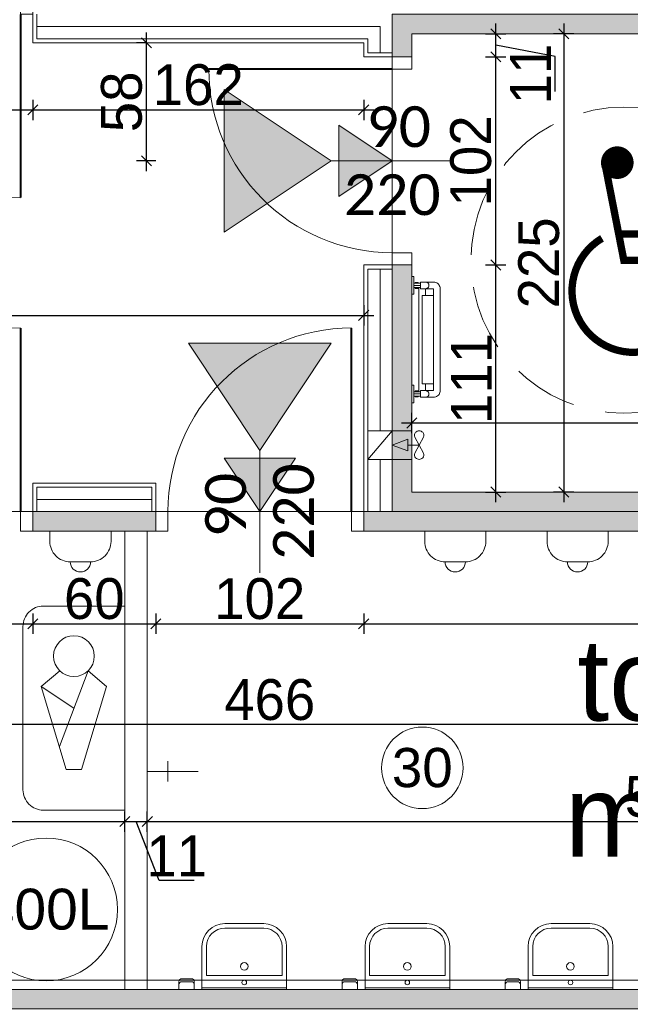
# Model space of a CAD drawing. Header units: millimetres. Extents: x 1962 to 3194, y -795 to -219.
# Tile 117 of 256: x 2516.79 to 2519.79, y -572.91 to -568.09. Entities that reach past the tile are written whole.
import ezdxf

# ---------------------------------------------------------------- set-up
doc = ezdxf.new("R2010")
doc.units = ezdxf.units.MM
doc.linetypes.add('HIDDEN', pattern=[9.525, 6.35, -3.175])
doc.layers.get('0').update_dxf_attribs({"lineweight": 5})
doc.layers.get('Defpoints').update_dxf_attribs({"lineweight": 9})
for name, color, linetype, lineweight in [('A_hatch nawierzchnia', 253, 'Continuous', 9), ('A_obiekty kontenery', 152, 'Continuous', 9), ('A_obiekty kontenery elewacja', 62, 'Continuous', 9), ('A_obiekty kontenery izolacja', 213, 'BATTING', 9), ('A_obiekty kontenery opisy', 142, 'Continuous', 9), ('A_wymiary detale', 82, 'Continuous', 9), ('A_wyposażenie armatura sanitarna', 132, 'Continuous', 9), ('A_wyposażenie kanalizacja', 32, 'Continuous', 9), ('A_wyposażenie przegrody wew.', 143, 'Continuous', 9), ('A_wyposażenie stolarka', 16, 'Continuous', 9), ('A_wyposażenie wentylacja i klimatyzacja', 95, 'Continuous', 9), ('A_wyposażenie zbiorniki', 77, 'Continuous', 9)]:
    doc.layers.add(name, color=color, linetype=linetype, lineweight=lineweight)
doc.styles.get("Standard").update_dxf_attribs({"font": 'arial.ttf'})
doc.styles.add('wymiary pzt', font='txt')
doc.linetypes.add('BATTING', pattern='A,0.00254,-2.54,[134,ltypeshp.shx,S=2.54,R=0,X=-2.54,Y=0],-5.08,[134,ltypeshp.shx,S=2.54,R=180,X=2.54,Y=0],-2.54', length=10.16254)
doc.dimstyles.new('wymiary detale', dxfattribs={"dimtxt": 0.2, "dimasz": 0.05, "dimexe": 0.05, "dimexo": 0, "dimgap": 0.02, "dimtad": 1, "dimdec": 0, "dimlfac": 100, "dimzin": 0, "dimtxsty": 'wymiary pzt', "dimblk": 'OBLIQUE', "dimcen": 0.1, "dimdle": 0.05, "dimadec": 1, "dimazin": 0, "dimtfac": 1, "dimtmove": 0, "dimatfit": 3, "dimfxl": 0, "dimarcsym": 0})

# ---------------------------------------------------------------- blocks, each defined once
blk = doc.blocks.new('zw$A56D')
at = {"layer": 'A_wyposażenie armatura sanitarna'}
for p, q in [((-0.5758, -0.0096), (-0.5758, 0)), ((-0.5758, 0), (-0.4893, 0)), ((-0.4893, 0), (-0.4893, -0.0096)), ((-0.0433, 0), (-0.0433, -0.0096)), ((0.0433, 0), (-0.0433, 0)), ((0.0433, -0.0096), (0.0433, 0)), ((-0.4893, -0.0096), (-0.5758, -0.0096)), ((-0.5489, -0.0423), (-0.5489, -0.1067)), ((-0.5489, -0.0423), (-0.5162, -0.0423)), ((-0.547, -0.0308), (-0.547, -0.0158)), ((-0.547, -0.0158), (-0.543, -0.0158)), ((-0.543, -0.0308), (-0.547, -0.0308)), ((-0.543, -0.0423), (-0.543, -0.0096)), ((-0.543, -0.0096), (-0.5325, -0.0096)), ((-0.543, -0.0158), (-0.543, -0.0308)), ((-0.5325, -0.0423), (-0.543, -0.0423)), ((-0.5325, -0.0096), (-0.5325, -0.0423)), ((-0.5325, -0.0423), (-0.5325, -0.0096)), ((-0.5325, -0.0096), (-0.5213, -0.0096)), ((-0.5213, -0.0423), (-0.5325, -0.0423)), ((-0.5213, -0.0096), (-0.5213, -0.0423)), ((-0.5213, -0.0308), (-0.5213, -0.0158)), ((-0.5213, -0.0158), (-0.5172, -0.0158)), ((-0.5172, -0.0308), (-0.5213, -0.0308)), ((-0.5213, -0.0351), (-0.0113, -0.0351)), ((-0.5172, -0.0158), (-0.5172, -0.0308)), ((-0.5162, -0.0678), (-0.5162, -0.0423)), ((-0.0433, -0.0096), (0.0433, -0.0096)), ((-0.0163, -0.0678), (-0.0163, -0.0423)), ((0.0163, -0.0423), (-0.0163, -0.0423)), ((-0.0153, -0.0158), (-0.0153, -0.0308)), ((-0.0113, -0.0158), (-0.0153, -0.0158)), ((-0.0153, -0.0308), (-0.0113, -0.0308)), ((-0.0113, -0.0096), (-0.0113, -0.0423)), ((0, -0.0096), (-0.0113, -0.0096)), ((-0.0113, -0.0308), (-0.0113, -0.0158)), ((-0.0113, -0.0423), (0, -0.0423)), ((0, -0.0096), (0, -0.0423)), ((0.0104, -0.0096), (0, -0.0096)), ((0, -0.0423), (0, -0.0096)), ((0, -0.0423), (0.0104, -0.0423)), ((0.0104, -0.0423), (0.0104, -0.0096)), ((0.0104, -0.0158), (0.0104, -0.0308)), ((0.0145, -0.0158), (0.0104, -0.0158)), ((0.0104, -0.0308), (0.0145, -0.0308)), ((0.0145, -0.0308), (0.0145, -0.0158)), ((0.0163, -0.0423), (0.0163, -0.1067)), ((-0.5489, -0.0678), (-0.5489, -0.0678)), ((-0.5486, -0.0706), (-0.5489, -0.0678)), ((-0.5479, -0.0734), (-0.5486, -0.0706)), ((-0.5467, -0.076), (-0.5479, -0.0734)), ((-0.5451, -0.0783), (-0.5467, -0.076)), ((-0.543, -0.0803), (-0.5451, -0.0783)), ((-0.5407, -0.0819), (-0.543, -0.0803)), ((-0.5381, -0.0831), (-0.5407, -0.0819)), ((-0.5354, -0.0839), (-0.5381, -0.0831)), ((-0.5325, -0.0841), (-0.5354, -0.0839)), ((-0.5297, -0.0839), (-0.5325, -0.0841)), ((-0.5269, -0.0831), (-0.5297, -0.0839)), ((-0.5244, -0.0819), (-0.5269, -0.0831)), ((-0.522, -0.0803), (-0.5244, -0.0819)), ((-0.52, -0.0783), (-0.522, -0.0803)), ((-0.5184, -0.076), (-0.52, -0.0783)), ((-0.5172, -0.0734), (-0.5184, -0.076)), ((-0.5164, -0.0706), (-0.5172, -0.0734)), ((-0.5162, -0.0678), (-0.5164, -0.0706)), ((-0.5162, -0.1067), (-0.5162, -0.0678)), ((-0.5162, -0.0678), (-0.482, -0.0678)), ((-0.482, -0.0514), (-0.0505, -0.0514)), ((-0.482, -0.1067), (-0.482, -0.0514)), ((-0.0505, -0.1067), (-0.0505, -0.0514)), ((-0.0163, -0.0678), (-0.0505, -0.0678)), ((-0.0163, -0.1067), (-0.0163, -0.0678)), ((-0.0163, -0.0678), (-0.0163, -0.0678)), ((-0.0161, -0.0706), (-0.0163, -0.0678)), ((-0.0154, -0.0734), (-0.0161, -0.0706)), ((-0.0142, -0.076), (-0.0154, -0.0734)), ((-0.0125, -0.0783), (-0.0142, -0.076)), ((-0.0105, -0.0803), (-0.0125, -0.0783)), ((-0.0082, -0.0819), (-0.0105, -0.0803)), ((-0.0056, -0.0831), (-0.0082, -0.0819)), ((-0.0028, -0.0839), (-0.0056, -0.0831)), ((0, -0.0841), (-0.0028, -0.0839)), ((0.0028, -0.0839), (0, -0.0841)), ((0.0056, -0.0831), (0.0028, -0.0839)), ((0.0082, -0.0819), (0.0056, -0.0831)), ((0.0105, -0.0803), (0.0082, -0.0819)), ((0.0125, -0.0783), (0.0105, -0.0803)), ((0.0142, -0.076), (0.0125, -0.0783)), ((0.0154, -0.0734), (0.0142, -0.076)), ((0.0161, -0.0706), (0.0154, -0.0734)), ((0.0163, -0.0678), (0.0161, -0.0706)), ((-0.5485, -0.112), (-0.5489, -0.1067)), ((-0.5472, -0.1171), (-0.5485, -0.112)), ((-0.5451, -0.1219), (-0.5472, -0.1171)), ((-0.5423, -0.1264), (-0.5451, -0.1219)), ((-0.5388, -0.1303), (-0.5423, -0.1264)), ((-0.5347, -0.1337), (-0.5388, -0.1303)), ((-0.5302, -0.1363), (-0.5347, -0.1337)), ((-0.5252, -0.1381), (-0.5302, -0.1363)), ((-0.5201, -0.1392), (-0.5252, -0.1381)), ((-0.5148, -0.1394), (-0.5201, -0.1392)), ((-0.5162, -0.1067), (-0.0163, -0.1067)), ((-0.0163, -0.1394), (-0.5162, -0.1394)), ((-0.0107, -0.1389), (-0.0163, -0.1394)), ((-0.0052, -0.1375), (-0.0107, -0.1389)), ((0, -0.135), (-0.0052, -0.1375)), ((0.0047, -0.1318), (0, -0.135)), ((0.0087, -0.1277), (0.0047, -0.1318)), ((0.012, -0.1231), (0.0087, -0.1277)), ((0.0144, -0.1179), (0.012, -0.1231)), ((0.0158, -0.1124), (0.0144, -0.1179)), ((0.0163, -0.1067), (0.0158, -0.1124))]:
    blk.add_line(p, q, dxfattribs=at)
blk = doc.blocks.new('zw$C7DC')
at = {"layer": 'A_wyposażenie armatura sanitarna', "const_width": 0.08}
blk.add_lwpolyline([(-0.0722, 0.4782, 1), (0.0078, 0.4782, 1)], format="xyb", close=True, dxfattribs=at)
at = {"layer": 'A_wyposażenie armatura sanitarna', "const_width": 0.036}
for points in [[(-0.0942, 0.4811), (0, 0), (0.2825, 0), (0.361, -0.2928), (0.5075, -0.2513)], [(-0.0253, 0.1292), (0.1812, 0.1292)]]:
    blk.add_lwpolyline(points, dxfattribs=at)
blk.add_lwpolyline([(-0.1071, 0.1073, 1.327445), (0.3132, -0.2888, 1.327445)], format="xyb", dxfattribs=at)
at = {"layer": 'A_wyposażenie armatura sanitarna', "linetype": 'HIDDEN', "ltscale": 0.05}
blk.add_circle((0, 0), 0.75, dxfattribs=at)
blk = doc.blocks.new('zw$FD81')
at = {"layer": 'A_wyposażenie stolarka'}
blk.add_line((-0.3, -0.51), (0.3, -0.51), dxfattribs=at)
for points in [[(0, 0), (0, -0.06), (0.096, -0.06), (0.096, 0)], [(0, -0.96), (0, -1.02), (0.096, -1.02), (0.096, -0.96)]]:
    blk.add_lwpolyline(points, close=True, dxfattribs=at)
at = {"layer": 'A_wyposażenie stolarka', "const_width": 0.01}
blk.add_lwpolyline([(0, -0.06), (-0.9, -0.06)], dxfattribs=at)
at = {"layer": 'A_wyposażenie stolarka'}
blk.add_arc((0, -0.06), 0.9, 180, 270, dxfattribs=at)
at = {"layer": 'A_wyposażenie stolarka', "insert": (0, -0.51), "char_height": 0.2, "width": 0.488349, "attachment_point": 5, "style": 'wymiary pzt'}
blk.add_mtext('{\\fCalibri|b0|i0|c238|p34;\\W0.90929; }{\\fCalibri|b0|i0|c238|p34;90}\\P{\\fCalibri|b0|i0|c238|p34;220}', dxfattribs=at)
blk = doc.blocks.new('zw$281D')
at = {"layer": 'A_wyposażenie armatura sanitarna'}
for p, q in [((-0.3203, -0.0375), (-0.3203, 0)), ((-0.3203, 0), (-0.2453, 0)), ((-0.2453, -0.0375), (-0.2453, 0)), ((0.2078, 0), (-0.2078, 0)), ((-0.2078, -0.21), (-0.2078, 0)), ((0.2078, -0.21), (0.2078, 0)), ((-0.3053, -0.0375), (-0.2603, -0.0375)), ((0.2078, -0.0075), (-0.2078, -0.0075)), ((-0.3053, -0.0525), (-0.2603, -0.0525)), ((0.1853, -0.0675), (-0.1853, -0.0675)), ((-0.1853, -0.21), (-0.1853, -0.0675)), ((0.1853, -0.21), (0.1853, -0.0675)), ((0.0953, -0.3), (-0.0953, -0.3)), ((0.0953, -0.3225), (-0.0953, -0.3225))]:
    blk.add_line(p, q, dxfattribs=at)
for centre, radius in [((0, -0.0338), 0.0112), ((0, -0.1125), 0.0188)]:
    blk.add_circle(centre, radius, dxfattribs=at)
for centre, radius, start, end in [((-0.3053, -0.0225), 0.015, 180, 270), ((-0.3053, -0.0375), 0.015, 180, 270), ((-0.2603, -0.0225), 0.015, 270, 0), ((-0.2603, -0.0375), 0.015, 270, 0), ((-0.0953, -0.21), 0.1125, 180, 270), ((-0.0953, -0.21), 0.09, 180, 270), ((0.0953, -0.21), 0.1125, 270, 0), ((0.0953, -0.21), 0.09, 270, 0)]:
    blk.add_arc(centre, radius, start, end, dxfattribs=at)
blk = doc.blocks.new('zw$1140')
at = {"layer": 'A_wyposażenie stolarka'}
blk.add_line((-0.3, 0.51), (0.3, 0.51), dxfattribs=at)
for points in [[(0, 1.02), (0, 0.96), (0.096, 0.96), (0.096, 1.02)], [(0, 0.06), (0, 0), (0.096, 0), (0.096, 0.06)]]:
    blk.add_lwpolyline(points, close=True, dxfattribs=at)
at = {"layer": 'A_wyposażenie stolarka', "const_width": 0.01}
blk.add_lwpolyline([(0, 0.06), (-0.9, 0.06)], dxfattribs=at)
at = {"layer": 'A_wyposażenie stolarka'}
blk.add_arc((0, 0.06), 0.9, 90, 180, dxfattribs=at)
at = {"layer": 'A_wyposażenie stolarka', "insert": (0, 0.51), "char_height": 0.2, "width": 0.488349, "attachment_point": 5, "style": 'wymiary pzt'}
blk.add_mtext('{\\fCalibri|b0|i0|c238|p34;\\W0.90929; }{\\fCalibri|b0|i0|c238|p34;90}\\P{\\fCalibri|b0|i0|c238|p34;220}', dxfattribs=at)
blk = doc.blocks.new('zw$457')
at = {"layer": 'A_wyposażenie stolarka'}
blk.add_line((-0.51, 0.3), (-0.51, -0.3), dxfattribs=at)
at = {"layer": 'A_wyposażenie stolarka', "const_width": 0.01}
blk.add_lwpolyline([(-0.06, 0), (-0.06, 0.9)], dxfattribs=at)
at = {"layer": 'A_wyposażenie stolarka'}
for points in [[(-0.96, 0), (-1.02, 0), (-1.02, -0.096), (-0.96, -0.096)], [(0, 0), (-0.06, 0), (-0.06, -0.096), (0, -0.096)]]:
    blk.add_lwpolyline(points, close=True, dxfattribs=at)
blk.add_arc((-0.06, 0), 0.9, 90, 180, dxfattribs=at)
at = {"layer": 'A_wyposażenie stolarka', "insert": (-0.51, 0), "char_height": 0.2, "width": 0.488349, "attachment_point": 5, "rotation": 90, "style": 'wymiary pzt'}
blk.add_mtext('{\\fCalibri|b0|i0|c238|p34;\\W0.90929; }{\\fCalibri|b0|i0|c238|p34;90}\\P{\\fCalibri|b0|i0|c238|p34;220}', dxfattribs=at)
blk = doc.blocks.new('zw$184B')
at = {"layer": 'A_wyposażenie armatura sanitarna'}
blk.add_lwpolyline([(-0.05, -0.15), (0.05, -0.15, 0.414214), (0.15, -0.05), (0.15, 0), (-0.15, 0), (-0.15, -0.05, 0.414214)], format="xyb", close=True, dxfattribs=at)
blk.add_arc((0, -0.15), 0.05, 180, 0, dxfattribs=at)
blk = doc.blocks.new('zw$5BF2')
at = {"layer": 'A_obiekty kontenery opisy'}
h = blk.add_hatch(color=256, dxfattribs=at)
h.dxf.hatch_style = 1
h.paths.add_polyline_path([(-0.75, 0.5), (0, 0), (-0.75, -0.5)])
blk.add_lwpolyline([(-0.75, 0.5), (0, 0), (-0.75, -0.5)], close=True, dxfattribs=at)
blk = doc.blocks.new('zw$FB2C')
at = {"layer": 'A_wyposażenie armatura sanitarna'}
for p, q in [((-0.3197, 0.1832), (-0.4103, 0.1057)), ((-0.1803, 0.1832), (-0.3215, -0.1878)), ((-0.1803, 0.1832), (-0.0897, 0.1057)), ((-0.4103, 0.1057), (-0.2873, -0.3007)), ((-0.4103, 0.1057), (-0.25, 0)), ((-0.0897, 0.1057), (-0.2127, -0.3007)), ((-0.2873, -0.3007), (-0.2127, -0.3007))]:
    blk.add_line(p, q, dxfattribs=at)
blk.add_lwpolyline([(-0.4, -0.5), (0, -0.5), (0, 0.5), (-0.4, 0.5, 0.414214), (-0.5, 0.4), (-0.5, -0.4, 0.414214)], format="xyb", close=True, dxfattribs=at)
blk.add_circle((-0.25, 0.2549), 0.1, dxfattribs=at)
blk = doc.blocks.new('zw$F88C')
at = {"layer": 'A_wyposażenie wentylacja i klimatyzacja'}
h = blk.add_hatch(color=256, dxfattribs=at)
h.dxf.hatch_style = 1
h.paths.add_polyline_path([(0.0417, 0.0187), (0.07, 0.0187), (0.0983, 0.0187), (0.07, 0.096)])
for p, q in [((0, 0.096), (0.14, 0.216)), ((0, 0.096), (0.14, 0.096)), ((0.07, -0.036), (0.07, 0.0187)), ((0.07, -0.036), (0.0305, -0.0154)), ((0.07, -0.036), (0.0305, -0.0566)), ((0.07, -0.036), (0.1095, -0.0154)), ((0.07, -0.036), (0.1095, -0.0566))]:
    blk.add_line(p, q, dxfattribs=at)
blk.add_lwpolyline([(0, 0.216), (0.14, 0.216), (0.14, 0), (0, 0)], close=True, dxfattribs=at)
for points in [[(0.07, 0.096), (0.0417, 0.0187), (0.07, 0.0187)], [(0.07, 0.096), (0.0983, 0.0187), (0.07, 0.0187)]]:
    blk.add_lwpolyline(points, dxfattribs=at)
for centre, radius, start, end in [((0.024, -0.036), 0.024, 133.8139, 226.1861), ((0.0212, -0.0331), 0.02, 62.4472, 133.8139), ((0.1188, -0.0331), 0.02, 46.1861, 117.5528), ((0.116, -0.036), 0.024, 313.8139, 46.1861), ((0.0212, -0.0389), 0.02, 226.1861, 297.5528), ((0.1188, -0.0389), 0.02, 242.4472, 313.8139)]:
    blk.add_arc(centre, radius, start, end, dxfattribs=at)
blk = doc.blocks.new('zw$EC30')
at = {"layer": 'A_hatch nawierzchnia'}
h = blk.add_hatch(color=256, dxfattribs=at)
h.dxf.hatch_style = 1
h.paths.add_polyline_path([(-9.227, -43.552), (-9.227, -42.343), (-9.131, -42.343), (-9.131, -43.456), (-6.294, -43.456), (-6.294, -41.21), (-9.131, -41.21), (-9.131, -41.323), (-9.227, -41.323), (-9.227, -41.114), (-6.198, -41.114), (-6.198, -43.552)])
h = blk.add_hatch(color=256, dxfattribs=at)
h.dxf.hatch_style = 1
h.paths.add_polyline_path([(-10.99, -43.648), (-10.387, -43.648), (-10.387, -43.552), (-10.99, -43.552)])
h = blk.add_hatch(color=256, dxfattribs=at)
h.dxf.hatch_style = 1
h.paths.add_polyline_path([(-9.367, -43.648), (-6.198, -43.648), (-6.198, -43.552), (-9.227, -43.552), (-9.367, -43.552)])
h = blk.add_hatch(color=256, dxfattribs=at)
h.dxf.hatch_style = 1
h.paths.add_polyline_path([(-12.256, -45.99), (-6.198, -45.99), (-6.198, -45.894), (-12.16, -45.894), (-12.16, -45.236), (-12.256, -45.236)])
at = {"layer": 'A_obiekty kontenery'}
for p, q in [((-9.131, -41.323), (-9.227, -41.323)), ((-9.131, -42.343), (-9.227, -42.343)), ((-10.99, -43.552), (-10.99, -43.648)), ((-10.387, -43.552), (-10.387, -43.648)), ((-9.367, -43.552), (-9.367, -43.648))]:
    blk.add_line(p, q, dxfattribs=at)
blk.add_lwpolyline([(-9.227, -43.552), (-6.198, -43.552), (-6.198, -41.114), (-9.227, -41.114)], close=True, dxfattribs=at)
for points in [[(-9.131, -42.343), (-9.131, -43.456), (-6.294, -43.456), (-6.294, -41.21), (-9.131, -41.21), (-9.131, -41.323)], [(-6.198, -43.648), (-6.198, -43.552), (-12.256, -43.552), (-12.256, -45.99), (-6.198, -45.99), (-6.198, -45.894)], [(-12.01, -43.648), (-12.16, -43.648), (-12.16, -45.894), (-6.198, -45.894)], [(-10.387, -43.648), (-10.99, -43.648)], [(-6.198, -43.648), (-9.367, -43.648)]]:
    blk.add_lwpolyline(points, dxfattribs=at)
at = {"layer": 'A_obiekty kontenery elewacja'}
for points in [[(-10.99, -41.114), (-10.99, -41.254), (-9.367, -41.254), (-9.367, -41.323), (-9.227, -41.323)], [(-10.97, -41.114), (-10.97, -41.234), (-9.347, -41.234), (-9.347, -41.303), (-9.227, -41.303)], [(-9.227, -42.343), (-9.367, -42.343), (-9.367, -43.552)], [(-9.227, -42.363), (-9.347, -42.363), (-9.347, -43.552)], [(-10.387, -43.552), (-10.387, -43.412), (-10.99, -43.412), (-10.99, -43.552)], [(-10.407, -43.552), (-10.407, -43.432), (-10.97, -43.432), (-10.97, -43.552)]]:
    blk.add_lwpolyline(points, dxfattribs=at)
at = {"layer": 'A_obiekty kontenery izolacja', "ltscale": 0.01}
for points in [[(-10.97, -41.174), (-9.287, -41.174), (-9.287, -41.303)], [(-9.287, -42.363), (-9.287, -43.156)], [(-9.287, -43.296), (-9.287, -43.552)], [(-10.407, -43.492), (-10.97, -43.492)]]:
    blk.add_lwpolyline(points, dxfattribs=at)
at = {"layer": 'A_wyposażenie armatura sanitarna'}
for p, q in [((-10.3285, -44.7754), (-10.3285, -44.8754)), ((-10.4285, -44.8254), (-10.1785, -44.8254))]:
    blk.add_line(p, q, dxfattribs=at)
at = {"layer": 'A_wyposażenie kanalizacja'}
blk.add_lwpolyline([(-12.261, -45.849), (-5.7859, -45.849)], dxfattribs=at)
at = {"layer": 'A_wyposażenie przegrody wew.'}
for p, q in [((-10.5385, -43.648), (-10.5385, -45.894)), ((-10.4285, -43.648), (-10.4285, -45.894))]:
    blk.add_line(p, q, dxfattribs=at)
at = {"layer": 'A_wyposażenie zbiorniki'}
blk.add_circle((-10.9249, -45.502), 0.35, dxfattribs=at)
at = {"layer": 'A_obiekty kontenery', "xscale": 0.7000000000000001, "yscale": 0.7000000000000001, "zscale": 0.7000000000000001}
for p, rotation in [((-9.527, -41.833), 359.9999999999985), ((-9.877, -43.252), 269.9999999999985)]:
    blk.add_blockref('zw$5BF2', p, dxfattribs=dict(at, rotation=rotation))
at = {"layer": 'A_wyposażenie armatura sanitarna'}
for name, p in [('zw$C7DC', (-8.0909, -42.3198)), ('zw$184B', (-10.7565, -43.648)), ('zw$184B', (-8.9178, -43.648)), ('zw$184B', (-8.3178, -43.648)), ('zw$FB2C', (-10.5385, -44.5152))]:
    blk.add_blockref(name, p, dxfattribs=at)
at = {"layer": 'A_wyposażenie armatura sanitarna', "rotation": 90}
blk.add_blockref('zw$A56D', (-9.131, -42.443), dxfattribs=at)
at = {"layer": 'A_wyposażenie armatura sanitarna', "xscale": -1, "rotation": 179.9999999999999}
for p in [(-9.9528, -45.894), (-9.1528, -45.894), (-8.3528, -45.894)]:
    blk.add_blockref('zw$281D', p, dxfattribs=at)
at = {"layer": 'A_wyposażenie stolarka'}
for name, p, rotation in [('zw$1140', (-10.99, -41.114), 90), ('zw$457', (-10.99, -43.552), 360), ('zw$457', (-9.367, -43.552), 360)]:
    blk.add_blockref(name, p, dxfattribs=dict(at, rotation=rotation))
blk.add_blockref('zw$FD81', (-9.227, -41.323), dxfattribs=at)
at = {"layer": 'A_wyposażenie wentylacja i klimatyzacja', "xscale": -1, "rotation": 89.99999999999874}
blk.add_blockref('zw$F88C', (-9.131, -43.156), dxfattribs=at)
at = {"layer": 'A_obiekty kontenery opisy', "insert": (-7.4955, -44.771), "char_height": 0.4, "width": 5.866, "attachment_point": 5}
blk.add_mtext('toalety\\Pmęskie', dxfattribs=at)
at = {"layer": 'A_wyposażenie zbiorniki', "insert": (-10.9249, -45.502), "char_height": 0.2, "width": 0.490393, "attachment_point": 5}
blk.add_mtext('400L', dxfattribs=at)
blk = doc.blocks.new('_Oblique')
at = {"color": 0, "linetype": 'ByBlock', "lineweight": -2}
blk.add_line((-0.5, -0.5), (0.5, 0.5), dxfattribs=at)
blk = doc.blocks.new('*D1044')
at = {"layer": 'A_wymiary detale', "color": 0, "lineweight": -2}
for p, q in [((2513.9523, -569.4848), (2513.9523, -569.5848)), ((2518.4813, -569.4848), (2518.4813, -569.5848)), ((2513.9023, -569.5348), (2518.5313, -569.5348))]:
    blk.add_line(p, q, dxfattribs=at)
at = {"layer": 'Defpoints', "color": 0}
for p in [(2513.9523, -568.1986), (2518.4813, -568.1986), (2518.4813, -569.5348)]:
    blk.add_point(p, dxfattribs=at)
at = {"layer": 'A_wymiary detale', "color": 0, "lineweight": -2, "xscale": 0.05, "yscale": 0.05, "zscale": 0.05, "rotation": 180}
blk.add_blockref('_Oblique', (2513.9523, -569.5348), dxfattribs=at)
at = {"layer": 'A_wymiary detale', "color": 0, "lineweight": -2, "xscale": 0.05, "yscale": 0.05, "zscale": 0.05}
blk.add_blockref('_Oblique', (2518.4813, -569.5348), dxfattribs=at)
at = {"layer": 'A_wymiary detale', "color": 0, "insert": (2516.2168, -569.4128), "char_height": 0.2, "attachment_point": 5, "style": 'wymiary pzt'}
blk.add_mtext('453', dxfattribs=at)
blk = doc.blocks.new('*D1046')
at = {"layer": 'A_wymiary detale', "color": 0, "lineweight": -2}
for p, q in [((2515.8383, -568.4775), (2515.8383, -568.5775)), ((2516.8583, -568.4775), (2516.8583, -568.5775)), ((2515.7883, -568.5275), (2516.9083, -568.5275))]:
    blk.add_line(p, q, dxfattribs=at)
at = {"layer": 'Defpoints', "color": 0}
for p in [(2515.8383, -568.1986), (2516.8583, -568.1986), (2516.8583, -568.5275)]:
    blk.add_point(p, dxfattribs=at)
at = {"layer": 'A_wymiary detale', "color": 0, "lineweight": -2, "xscale": 0.05, "yscale": 0.05, "zscale": 0.05, "rotation": 180}
blk.add_blockref('_Oblique', (2515.8383, -568.5275), dxfattribs=at)
at = {"layer": 'A_wymiary detale', "color": 0, "lineweight": -2, "xscale": 0.05, "yscale": 0.05, "zscale": 0.05}
blk.add_blockref('_Oblique', (2516.8583, -568.5275), dxfattribs=at)
at = {"layer": 'A_wymiary detale', "color": 0, "insert": (2516.3483, -568.4054), "char_height": 0.2, "attachment_point": 5, "style": 'wymiary pzt'}
blk.add_mtext('102', dxfattribs=at)
blk = doc.blocks.new('*D1047')
at = {"layer": 'A_wymiary detale', "color": 0, "lineweight": -2}
for p, q in [((2516.8583, -568.4775), (2516.8583, -568.5775)), ((2518.4813, -568.4775), (2518.4813, -568.5775)), ((2516.8083, -568.5275), (2518.5313, -568.5275))]:
    blk.add_line(p, q, dxfattribs=at)
at = {"layer": 'Defpoints', "color": 0}
for p in [(2516.8583, -568.1986), (2518.4813, -568.1986), (2518.4813, -568.5275)]:
    blk.add_point(p, dxfattribs=at)
at = {"layer": 'A_wymiary detale', "color": 0, "lineweight": -2, "xscale": 0.05, "yscale": 0.05, "zscale": 0.05, "rotation": 180}
blk.add_blockref('_Oblique', (2516.8583, -568.5275), dxfattribs=at)
at = {"layer": 'A_wymiary detale', "color": 0, "lineweight": -2, "xscale": 0.05, "yscale": 0.05, "zscale": 0.05}
blk.add_blockref('_Oblique', (2518.4813, -568.5275), dxfattribs=at)
at = {"layer": 'A_wymiary detale', "color": 0, "insert": (2517.6698, -568.4054), "char_height": 0.2, "attachment_point": 5, "style": 'wymiary pzt'}
blk.add_mtext('162', dxfattribs=at)
blk = doc.blocks.new('*D1069')
at = {"layer": 'A_wymiary detale', "color": 0, "lineweight": -2}
for p, q in [((2515.6883, -572.0658), (2515.6883, -571.9658)), ((2517.3098, -572.0658), (2517.3098, -571.9658)), ((2515.6383, -572.0158), (2517.3598, -572.0158))]:
    blk.add_line(p, q, dxfattribs=at)
at = {"layer": 'Defpoints', "color": 0}
for p in [(2517.3098, -572.0158), (2515.6883, -572.8386), (2517.3098, -572.8386)]:
    blk.add_point(p, dxfattribs=at)
at = {"layer": 'A_wymiary detale', "color": 0, "lineweight": -2, "xscale": 0.05, "yscale": 0.05, "zscale": 0.05, "rotation": 180}
blk.add_blockref('_Oblique', (2515.6883, -572.0158), dxfattribs=at)
at = {"layer": 'A_wymiary detale', "color": 0, "lineweight": -2, "xscale": 0.05, "yscale": 0.05, "zscale": 0.05}
blk.add_blockref('_Oblique', (2517.3098, -572.0158), dxfattribs=at)
at = {"layer": 'A_wymiary detale', "color": 0, "insert": (2516.499, -571.8937), "char_height": 0.2, "attachment_point": 5, "style": 'wymiary pzt'}
blk.add_mtext('162', dxfattribs=at)
blk = doc.blocks.new('*D1070')
at = {"layer": 'A_wymiary detale', "color": 0, "lineweight": -2}
for p, q in [((2517.3098, -572.0658), (2517.3098, -571.9658)), ((2517.4198, -572.0658), (2517.4198, -571.9658)), ((2517.2598, -572.0158), (2517.4698, -572.0158)), ((2517.4778, -572.3041), (2517.3648, -572.0158)), ((2517.6501, -572.3041), (2517.4778, -572.3041))]:
    blk.add_line(p, q, dxfattribs=at)
at = {"layer": 'Defpoints', "color": 0}
for p in [(2517.4198, -572.0158), (2517.3098, -572.8386), (2517.4198, -572.8386)]:
    blk.add_point(p, dxfattribs=at)
at = {"layer": 'A_wymiary detale', "color": 0, "lineweight": -2, "xscale": 0.05, "yscale": 0.05, "zscale": 0.05, "rotation": 180}
blk.add_blockref('_Oblique', (2517.3098, -572.0158), dxfattribs=at)
at = {"layer": 'A_wymiary detale', "color": 0, "lineweight": -2, "xscale": 0.05, "yscale": 0.05, "zscale": 0.05}
blk.add_blockref('_Oblique', (2517.4198, -572.0158), dxfattribs=at)
at = {"layer": 'A_wymiary detale', "color": 0, "insert": (2517.564, -572.1841), "char_height": 0.2, "attachment_point": 5, "style": 'wymiary pzt'}
blk.add_mtext('11', dxfattribs=at)
blk = doc.blocks.new('*D1071')
at = {"layer": 'A_wymiary detale', "color": 0, "lineweight": -2}
for p, q in [((2517.4198, -572.0658), (2517.4198, -571.9658)), ((2522.5503, -572.0658), (2522.5503, -571.9658)), ((2517.3698, -572.0158), (2522.6003, -572.0158))]:
    blk.add_line(p, q, dxfattribs=at)
at = {"layer": 'Defpoints', "color": 0}
for p in [(2522.5503, -572.0158), (2517.4198, -572.8386), (2522.5503, -572.8386)]:
    blk.add_point(p, dxfattribs=at)
at = {"layer": 'A_wymiary detale', "color": 0, "lineweight": -2, "xscale": 0.05, "yscale": 0.05, "zscale": 0.05, "rotation": 180}
blk.add_blockref('_Oblique', (2517.4198, -572.0158), dxfattribs=at)
at = {"layer": 'A_wymiary detale', "color": 0, "lineweight": -2, "xscale": 0.05, "yscale": 0.05, "zscale": 0.05}
blk.add_blockref('_Oblique', (2522.5503, -572.0158), dxfattribs=at)
at = {"layer": 'A_wymiary detale', "color": 0, "insert": (2519.985, -571.8937), "char_height": 0.2, "attachment_point": 5, "style": 'wymiary pzt'}
blk.add_mtext('513', dxfattribs=at)
blk = doc.blocks.new('*D1079')
at = {"layer": 'A_wymiary detale', "color": 0, "lineweight": -2}
for p, q in [((2515.8383, -570.9964), (2515.8383, -571.0964)), ((2516.8583, -570.9964), (2516.8583, -571.0964)), ((2515.7883, -571.0464), (2516.9083, -571.0464))]:
    blk.add_line(p, q, dxfattribs=at)
at = {"layer": 'Defpoints', "color": 0}
for p in [(2515.8383, -570.5926), (2516.8583, -570.5926), (2516.8583, -571.0464)]:
    blk.add_point(p, dxfattribs=at)
at = {"layer": 'A_wymiary detale', "color": 0, "lineweight": -2, "xscale": 0.05, "yscale": 0.05, "zscale": 0.05, "rotation": 180}
blk.add_blockref('_Oblique', (2515.8383, -571.0464), dxfattribs=at)
at = {"layer": 'A_wymiary detale', "color": 0, "lineweight": -2, "xscale": 0.05, "yscale": 0.05, "zscale": 0.05}
blk.add_blockref('_Oblique', (2516.8583, -571.0464), dxfattribs=at)
at = {"layer": 'A_wymiary detale', "color": 0, "insert": (2516.3483, -570.9243), "char_height": 0.2, "attachment_point": 5, "style": 'wymiary pzt'}
blk.add_mtext('102', dxfattribs=at)
blk = doc.blocks.new('*D1080')
at = {"layer": 'A_wymiary detale', "color": 0, "lineweight": -2}
for p, q in [((2516.8583, -570.9964), (2516.8583, -571.0964)), ((2517.4613, -570.9964), (2517.4613, -571.0964)), ((2516.8083, -571.0464), (2517.5113, -571.0464))]:
    blk.add_line(p, q, dxfattribs=at)
at = {"layer": 'Defpoints', "color": 0}
for p in [(2516.8583, -570.5926), (2517.4613, -570.5926), (2517.4613, -571.0464)]:
    blk.add_point(p, dxfattribs=at)
at = {"layer": 'A_wymiary detale', "color": 0, "lineweight": -2, "xscale": 0.05, "yscale": 0.05, "zscale": 0.05, "rotation": 180}
blk.add_blockref('_Oblique', (2516.8583, -571.0464), dxfattribs=at)
at = {"layer": 'A_wymiary detale', "color": 0, "lineweight": -2, "xscale": 0.05, "yscale": 0.05, "zscale": 0.05}
blk.add_blockref('_Oblique', (2517.4613, -571.0464), dxfattribs=at)
at = {"layer": 'A_wymiary detale', "color": 0, "insert": (2517.1598, -570.9243), "char_height": 0.2, "attachment_point": 5, "style": 'wymiary pzt'}
blk.add_mtext('60', dxfattribs=at)
blk = doc.blocks.new('*D1081')
at = {"layer": 'A_wymiary detale', "color": 0, "lineweight": -2}
for p, q in [((2517.4613, -570.9964), (2517.4613, -571.0964)), ((2518.4813, -570.9964), (2518.4813, -571.0964)), ((2517.4113, -571.0464), (2518.5313, -571.0464))]:
    blk.add_line(p, q, dxfattribs=at)
at = {"layer": 'Defpoints', "color": 0}
for p in [(2517.4613, -570.5926), (2518.4813, -570.5926), (2518.4813, -571.0464)]:
    blk.add_point(p, dxfattribs=at)
at = {"layer": 'A_wymiary detale', "color": 0, "lineweight": -2, "xscale": 0.05, "yscale": 0.05, "zscale": 0.05, "rotation": 180}
blk.add_blockref('_Oblique', (2517.4613, -571.0464), dxfattribs=at)
at = {"layer": 'A_wymiary detale', "color": 0, "lineweight": -2, "xscale": 0.05, "yscale": 0.05, "zscale": 0.05}
blk.add_blockref('_Oblique', (2518.4813, -571.0464), dxfattribs=at)
at = {"layer": 'A_wymiary detale', "color": 0, "insert": (2517.9713, -570.9243), "char_height": 0.2, "attachment_point": 5, "style": 'wymiary pzt'}
blk.add_mtext('102', dxfattribs=at)
blk = doc.blocks.new('*D1082')
at = {"layer": 'A_wymiary detale', "color": 0, "lineweight": -2}
for p, q in [((2518.4813, -570.9964), (2518.4813, -571.0964)), ((2521.6503, -570.9964), (2521.6503, -571.0964)), ((2518.4313, -571.0464), (2521.7003, -571.0464))]:
    blk.add_line(p, q, dxfattribs=at)
at = {"layer": 'Defpoints', "color": 0}
for p in [(2518.4813, -570.5926), (2521.6503, -570.5926), (2521.6503, -571.0464)]:
    blk.add_point(p, dxfattribs=at)
at = {"layer": 'A_wymiary detale', "color": 0, "lineweight": -2, "xscale": 0.05, "yscale": 0.05, "zscale": 0.05, "rotation": 180}
blk.add_blockref('_Oblique', (2518.4813, -571.0464), dxfattribs=at)
at = {"layer": 'A_wymiary detale', "color": 0, "lineweight": -2, "xscale": 0.05, "yscale": 0.05, "zscale": 0.05}
blk.add_blockref('_Oblique', (2521.6503, -571.0464), dxfattribs=at)
at = {"layer": 'A_wymiary detale', "color": 0, "insert": (2520.0658, -570.9243), "char_height": 0.2, "attachment_point": 5, "style": 'wymiary pzt'}
blk.add_mtext('317', dxfattribs=at)
blk = doc.blocks.new('*D1123')
at = {"layer": 'A_wymiary detale', "color": 0, "lineweight": -2}
for p, q in [((2518.7173, -570.1127), (2518.7173, -570.0127)), ((2521.5543, -570.1127), (2521.5543, -570.0127)), ((2521.6043, -570.0627), (2518.6673, -570.0627))]:
    blk.add_line(p, q, dxfattribs=at)
at = {"layer": 'Defpoints', "color": 0}
for p in [(2518.7173, -570.0627), (2518.7173, -570.4006), (2521.5543, -570.4006)]:
    blk.add_point(p, dxfattribs=at)
at = {"layer": 'A_wymiary detale', "color": 0, "lineweight": -2, "xscale": 0.05, "yscale": 0.05, "zscale": 0.05, "rotation": 180}
blk.add_blockref('_Oblique', (2518.7173, -570.0627), dxfattribs=at)
at = {"layer": 'A_wymiary detale', "color": 0, "lineweight": -2, "xscale": 0.05, "yscale": 0.05, "zscale": 0.05}
blk.add_blockref('_Oblique', (2521.5543, -570.0627), dxfattribs=at)
at = {"layer": 'A_wymiary detale', "color": 0, "insert": (2520.1358, -569.9407), "char_height": 0.2, "attachment_point": 5, "style": 'wymiary pzt'}
blk.add_mtext('284', dxfattribs=at)
blk = doc.blocks.new('*D1124')
at = {"layer": 'A_wymiary detale', "color": 0, "lineweight": -2}
for p, q in [((2519.4629, -568.1046), (2519.4629, -570.4506)), ((2519.5129, -568.1546), (2519.4129, -568.1546)), ((2519.5129, -570.4006), (2519.4129, -570.4006))]:
    blk.add_line(p, q, dxfattribs=at)
at = {"layer": 'Defpoints', "color": 0}
for p in [(2521.5543, -568.1546), (2519.4629, -570.4006), (2521.5543, -570.4006)]:
    blk.add_point(p, dxfattribs=at)
at = {"layer": 'A_wymiary detale', "color": 0, "lineweight": -2, "xscale": 0.05, "yscale": 0.05, "zscale": 0.05}
for p, rotation in [((2519.4629, -568.1546), 90), ((2519.4629, -570.4006), 270)]:
    blk.add_blockref('_Oblique', p, dxfattribs=dict(at, rotation=rotation))
at = {"layer": 'A_wymiary detale', "color": 0, "insert": (2519.3408, -569.2776), "char_height": 0.2, "attachment_point": 5, "rotation": 90, "style": 'wymiary pzt'}
blk.add_mtext('225', dxfattribs=at)
blk = doc.blocks.new('*D1125')
at = {"layer": 'A_wymiary detale', "color": 0, "lineweight": -2}
for p, q in [((2519.1292, -570.4506), (2519.1292, -569.2376)), ((2519.0792, -569.2876), (2519.1792, -569.2876)), ((2519.0792, -570.4006), (2519.1792, -570.4006))]:
    blk.add_line(p, q, dxfattribs=at)
at = {"layer": 'Defpoints', "color": 0}
for p in [(2518.7173, -569.2876), (2519.1292, -569.2876), (2518.7173, -570.4006)]:
    blk.add_point(p, dxfattribs=at)
at = {"layer": 'A_wymiary detale', "color": 0, "lineweight": -2, "xscale": 0.05, "yscale": 0.05, "zscale": 0.05}
for p, rotation in [((2519.1292, -569.2876), 90), ((2519.1292, -570.4006), 270)]:
    blk.add_blockref('_Oblique', p, dxfattribs=dict(at, rotation=rotation))
at = {"layer": 'A_wymiary detale', "color": 0, "insert": (2519.0092, -569.8441), "char_height": 0.2, "attachment_point": 5, "rotation": 90, "style": 'wymiary pzt'}
blk.add_mtext('111', dxfattribs=at)
blk = doc.blocks.new('*D1126')
at = {"layer": 'A_wymiary detale', "color": 0, "lineweight": -2}
for p, q in [((2519.1292, -569.3376), (2519.1292, -568.2176)), ((2519.0792, -568.2676), (2519.1792, -568.2676)), ((2519.0792, -569.2876), (2519.1792, -569.2876))]:
    blk.add_line(p, q, dxfattribs=at)
at = {"layer": 'Defpoints', "color": 0}
for p in [(2518.7173, -568.2676), (2519.1292, -568.2676), (2518.7173, -569.2876)]:
    blk.add_point(p, dxfattribs=at)
at = {"layer": 'A_wymiary detale', "color": 0, "lineweight": -2, "xscale": 0.05, "yscale": 0.05, "zscale": 0.05}
for p, rotation in [((2519.1292, -568.2676), 90), ((2519.1292, -569.2876), 270)]:
    blk.add_blockref('_Oblique', p, dxfattribs=dict(at, rotation=rotation))
at = {"layer": 'A_wymiary detale', "color": 0, "insert": (2519.0072, -568.7776), "char_height": 0.2, "attachment_point": 5, "rotation": 90, "style": 'wymiary pzt'}
blk.add_mtext('102', dxfattribs=at)
blk = doc.blocks.new('*D1127')
at = {"layer": 'A_wymiary detale', "color": 0, "lineweight": -2}
for p, q in [((2519.1292, -568.3176), (2519.1292, -568.1046)), ((2519.0792, -568.1546), (2519.1792, -568.1546)), ((2519.4198, -568.2657), (2519.1292, -568.2111)), ((2519.0792, -568.2676), (2519.1792, -568.2676)), ((2519.4198, -568.438), (2519.4198, -568.2657))]:
    blk.add_line(p, q, dxfattribs=at)
at = {"layer": 'Defpoints', "color": 0}
for p in [(2518.7173, -568.1546), (2519.1292, -568.1546), (2518.7173, -568.2676)]:
    blk.add_point(p, dxfattribs=at)
at = {"layer": 'A_wymiary detale', "color": 0, "lineweight": -2, "xscale": 0.05, "yscale": 0.05, "zscale": 0.05}
for p, rotation in [((2519.1292, -568.1546), 90), ((2519.1292, -568.2676), 270)]:
    blk.add_blockref('_Oblique', p, dxfattribs=dict(at, rotation=rotation))
at = {"layer": 'A_wymiary detale', "color": 0, "insert": (2519.2998, -568.3519), "char_height": 0.2, "attachment_point": 5, "rotation": 90, "style": 'wymiary pzt'}
blk.add_mtext('11', dxfattribs=at)
blk = doc.blocks.new('*D1131')
at = {"layer": 'A_wymiary detale', "color": 0, "lineweight": -2}
for p, q in [((2517.416, -568.8276), (2517.416, -568.1486)), ((2517.416, -568.1986), (2517.366, -568.1986)), ((2517.4613, -568.7776), (2517.366, -568.7776))]:
    blk.add_line(p, q, dxfattribs=at)
at = {"layer": 'Defpoints', "color": 0}
for p in [(2517.416, -568.1986), (2517.416, -568.1986), (2517.4613, -568.7776)]:
    blk.add_point(p, dxfattribs=at)
at = {"layer": 'A_wymiary detale', "color": 0, "lineweight": -2, "xscale": 0.05, "yscale": 0.05, "zscale": 0.05}
for p, rotation in [((2517.416, -568.1986), 90), ((2517.416, -568.7776), 270)]:
    blk.add_blockref('_Oblique', p, dxfattribs=dict(at, rotation=rotation))
at = {"layer": 'A_wymiary detale', "color": 0, "insert": (2517.294, -568.4881), "char_height": 0.2, "attachment_point": 5, "rotation": 90, "style": 'wymiary pzt'}
blk.add_mtext('58', dxfattribs=at)
blk = doc.blocks.new('*D1174')
at = {"layer": 'A_wymiary detale', "color": 0, "lineweight": -2}
for p, q in [((2515.6883, -571.5903), (2515.6883, -571.4903)), ((2520.3528, -571.5903), (2520.3528, -571.4903)), ((2520.4028, -571.5403), (2515.6383, -571.5403))]:
    blk.add_line(p, q, dxfattribs=at)
at = {"layer": 'Defpoints', "color": 0}
for p in [(2515.6883, -571.5403), (2515.6883, -571.6156), (2520.3528, -571.6156)]:
    blk.add_point(p, dxfattribs=at)
at = {"layer": 'A_wymiary detale', "color": 0, "lineweight": -2, "xscale": 0.05, "yscale": 0.05, "zscale": 0.05, "rotation": 180}
blk.add_blockref('_Oblique', (2515.6883, -571.5403), dxfattribs=at)
at = {"layer": 'A_wymiary detale', "color": 0, "lineweight": -2, "xscale": 0.05, "yscale": 0.05, "zscale": 0.05}
blk.add_blockref('_Oblique', (2520.3528, -571.5403), dxfattribs=at)
at = {"layer": 'A_wymiary detale', "color": 0, "insert": (2518.0205, -571.4193), "char_height": 0.2, "attachment_point": 5, "style": 'wymiary pzt'}
blk.add_mtext('466', dxfattribs=at)
blk = doc.blocks.new('zw$6997')
at = {"layer": 'A_wymiary detale'}
h = blk.add_hatch(color=256, dxfattribs=at)
h.dxf.hatch_style = 1
h.paths.add_polyline_path([(0, 0), (-0.2625, 0.175), (-0.2625, -0.175)])
blk.add_lwpolyline([(0, 0), (-0.2625, 0.175), (-0.2625, -0.175)], close=True, dxfattribs=at)

msp = doc.modelspace()

# ---------------------------------------------------------------- linework, layer by layer
at = {"layer": 'A_wymiary detale'}
msp.add_circle((2518.7687, -571.7526), 0.2, dxfattribs=at)

# ---------------------------------------------------------------- block references
msp.add_blockref('zw$EC30', (2527.8483, -526.9446))
msp.add_blockref('zw$6997', (2518.6213, -568.7776), dxfattribs=at)
at = {"layer": 'A_wymiary detale', "rotation": 270}
msp.add_blockref('zw$6997', (2517.9713, -570.4966), dxfattribs=at)

# ---------------------------------------------------------------- texts
at = {"layer": 'A_wymiary detale', "insert": (2518.7687, -571.7526), "char_height": 0.192, "width": 0.43823, "attachment_point": 5}
msp.add_mtext('30', dxfattribs=at)

# ---------------------------------------------------------------- dimensions: what is measured, and where the dimension line sits
at = {"layer": 'A_wymiary detale'}
dim = msp.add_linear_dim(base=(2519.1292, -568.1546), p1=(2518.7173, -568.2676), p2=(2518.7173, -568.1546), angle=90, dimstyle='wymiary detale', override={"dimtmove": 1}, dxfattribs=at)
dim.commit()
dim.dimension.update_dxf_attribs({"geometry": '*D1127', "text_midpoint": (2519.4198, -568.2857), "dimtype": 160})
for p1, p2, distance, picture, middle in [((2521.5543, -568.1546), (2521.5543, -570.4006), -2.0914, '*D1124', (2519.3408, -569.2776)), ((2513.9523, -568.1986), (2518.4813, -568.1986), -1.3362, '*D1044', (2516.2168, -569.4128)), ((2518.7173, -570.4006), (2518.7173, -569.2876), -0.4119, '*D1125', (2519.0092, -569.8441)), ((2521.5543, -570.4006), (2518.7173, -570.4006), -0.3379, '*D1123', (2520.1358, -569.9407)), ((2515.8383, -570.5926), (2516.8583, -570.5926), -0.4537, '*D1079', (2516.3483, -570.9243)), ((2520.3528, -571.6156), (2515.6883, -571.6156), -0.0753, '*D1174', (2518.0205, -571.4193)), ((2515.6883, -572.8386), (2517.3098, -572.8386), 0.8229, '*D1069', (2516.499, -571.8937))]:
    dim = msp.add_aligned_dim(p1=p1, p2=p2, distance=distance, dimstyle='wymiary detale', dxfattribs=at)
    dim.commit()
    dim.dimension.update_dxf_attribs({"geometry": picture, "text_midpoint": middle})
for base, p1, p2, angle, picture, middle in [((2517.416, -568.1986), (2517.4613, -568.7776), (2517.416, -568.1986), 90, '*D1131', (2517.294, -568.4881)), ((2516.8583, -568.5275), (2515.8383, -568.1986), (2516.8583, -568.1986), 180, '*D1046', (2516.3483, -568.4054)), ((2518.4813, -568.5275), (2516.8583, -568.1986), (2518.4813, -568.1986), 180, '*D1047', (2517.6698, -568.4054)), ((2519.1292, -568.2676), (2518.7173, -569.2876), (2518.7173, -568.2676), 90, '*D1126', (2519.0072, -568.7776))]:
    dim = msp.add_linear_dim(base=base, p1=p1, p2=p2, angle=angle, dimstyle='wymiary detale', override={"dimtmove": 1}, dxfattribs=at)
    dim.commit()
    dim.dimension.update_dxf_attribs({"geometry": picture, "text_midpoint": middle})
for base, p1, p2, picture, middle in [((2517.4613, -571.0464), (2516.8583, -570.5926), (2517.4613, -570.5926), '*D1080', (2517.1598, -570.9243)), ((2518.4813, -571.0464), (2517.4613, -570.5926), (2518.4813, -570.5926), '*D1081', (2517.9713, -570.9243)), ((2521.6503, -571.0464), (2518.4813, -570.5926), (2521.6503, -570.5926), '*D1082', (2520.0658, -570.9243)), ((2522.5503, -572.0158), (2517.4198, -572.8386), (2522.5503, -572.8386), '*D1071', (2519.985, -571.8937))]:
    dim = msp.add_linear_dim(base=base, p1=p1, p2=p2, dimstyle='wymiary detale', override={"dimtmove": 1}, dxfattribs=at)
    dim.commit()
    dim.dimension.update_dxf_attribs({"geometry": picture, "text_midpoint": middle})
dim = msp.add_linear_dim(base=(2517.4198, -572.0158), p1=(2517.3098, -572.8386), p2=(2517.4198, -572.8386), dimstyle='wymiary detale', override={"dimtmove": 1}, dxfattribs=at)
dim.commit()
dim.dimension.update_dxf_attribs({"geometry": '*D1070', "text_midpoint": (2517.4978, -572.3041), "dimtype": 160})

doc.saveas('drawing.dxf')
